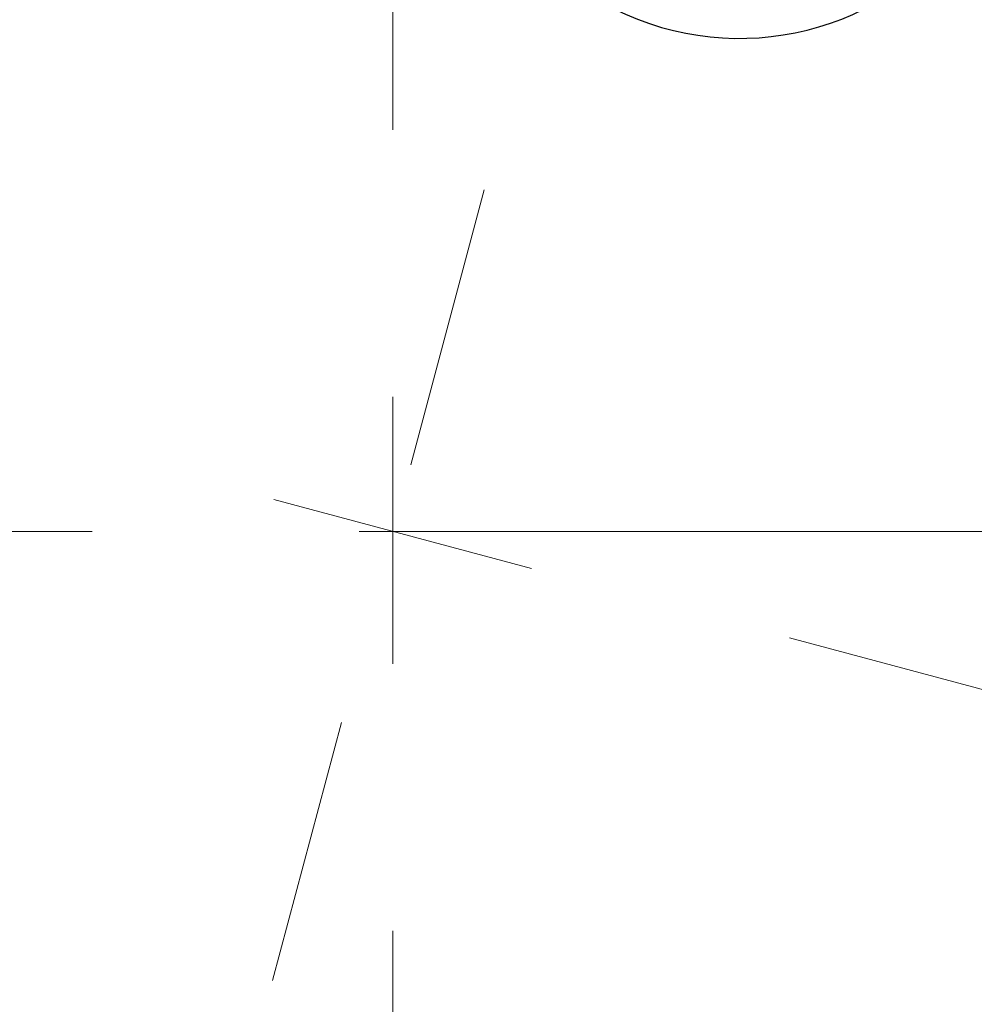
# Model space of a CAD drawing. Header units: millimetres. Extents: x 0 to 1300, y 0 to 891.
# Tile 28 of 146: x 594 to 607, y 272 to 284. Entities that reach past the tile are written whole.
import ezdxf

# ---------------------------------------------------------------- set-up
doc = ezdxf.new("R2010")
doc.units = ezdxf.units.MM
doc.header["$LTSCALE"] = 0.545669
doc.linetypes.add('CENTER', pattern=[50.8, 31.75, -6.35, 6.35, -6.35])
doc.layers.add('NoLayerName_001', color=7, linetype='Continuous')

# ---------------------------------------------------------------- blocks, each defined once
blk = doc.blocks.new('DIM_0003')
at = {"color": 3, "linetype": 'Continuous', "lineweight": 13}
blk.add_arc((60.066, 60.917), 60.066, 345, 255, dxfattribs=at)

msp = doc.modelspace()

# ---------------------------------------------------------------- linework, layer by layer
at = {"layer": 'NoLayerName_001', "color": 4, "linetype": 'CENTER', "lineweight": 13}
for p, q in [((599.10164849, 300.32718784), (599.10164849, 250.23311567)), ((643.70880777, 277.79050947), (544.86792751, 277.79050947))]:
    msp.add_line(p, q, dxfattribs=at)
at = {"layer": 'NoLayerName_001', "color": 60, "linetype": 'CENTER', "lineweight": 13}
for p, q in [((592.15887493, 251.87972579), (600.28916259, 282.22237244)), ((647.761277, 264.75220131), (595.16695739, 278.84480677))]:
    msp.add_line(p, q, dxfattribs=at)
at = {"layer": 'NoLayerName_001', "color": 60, "linetype": 'Continuous', "lineweight": 25}
for centre, radius, start, end in [((599.15164849, 277.79050947), 14, 270, 90), ((603.60164849, 287.84050947), 3.64999371, 165.533551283, 326.700257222)]:
    msp.add_arc(centre, radius, start, end, dxfattribs=at)

# ---------------------------------------------------------------- block references
at = {"layer": 'NoLayerName_001', "color": 3, "linetype": 'Continuous', "lineweight": 13}
msp.add_blockref('DIM_0003', (539.03552246, 216.87330627), dxfattribs=at)

doc.saveas('drawing.dxf')
